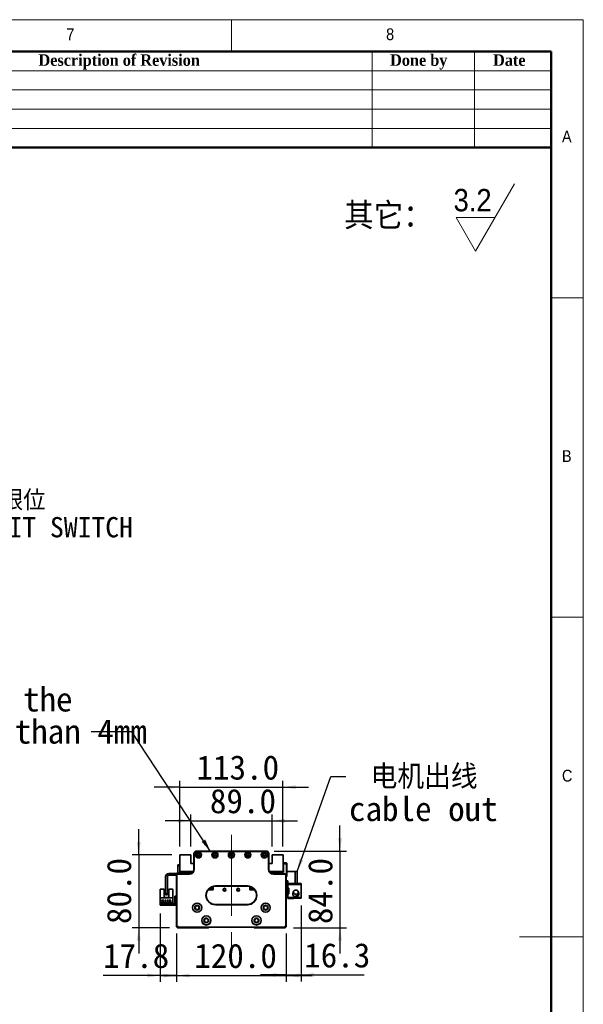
# Model space of a CAD drawing. Header units: millimetres. Extents: x 35 to 2905, y 35 to 2044.
# Tile 6 of 6: x 2288 to 2905, y 966 to 2044. Entities that reach past the tile are written whole.
import ezdxf

# ---------------------------------------------------------------- set-up
doc = ezdxf.new("R2010")
doc.units = ezdxf.units.MM
doc.header["$LTSCALE"] = 7
doc.linetypes.add('CENTERX2', pattern=[20.32, 12.7, -2.54, 2.54, -2.54])
doc.layers.add('黑色实线', color=7, linetype='Continuous')
doc.styles.add('SLDTEXTSTYLE0', font='Gothic.ttf', dxfattribs={"width": 0.913, "bigfont": 'bigfont'})
doc.styles.add('SLDTEXTSTYLE1', font='Gothic.ttf', dxfattribs={"width": 0.913})
doc.styles.add('SLDTEXTSTYLE2', font='timesbd.ttf', dxfattribs={"width": 0.933})
doc.styles.add('SLDTEXTSTYLE8', font='txt')
doc.styles.add('SLDTEXTSTYLE9', font='txt', dxfattribs={"bigfont": 'bigfont'})
doc.dimstyles.new('SLDDIMSTYLE0', dxfattribs={"dimtxt": 26.6, "dimasz": 14, "dimexe": 0, "dimexo": 0.0625, "dimgap": 6.65, "dimtad": 2, "dimdec": 1, "dimrnd": 1e-09, "dimzin": 4, "dimdsep": 46, "dimtxsty": 'SLDTEXTSTYLE8', "dimsah": 1, "dimcen": 0.09, "dimadec": 0, "dimazin": 1, "dimtfac": 1, "dimtdec": 1, "dimtmove": 0, "dimatfit": 0, "dimfxl": 0, "dimfrac": 2, "dimtolj": 1, "dimtzin": 12, "dimarcsym": 0})
doc.dimstyles.new('SLDDIMSTYLE1', dxfattribs={"dimtxt": 26.6, "dimasz": 14, "dimexe": 0, "dimexo": 0.0625, "dimgap": 6.65, "dimtad": 2, "dimdec": 1, "dimrnd": 1e-09, "dimzin": 12, "dimdsep": 46, "dimtxsty": 'SLDTEXTSTYLE8', "dimsah": 1, "dimcen": 0.09, "dimadec": 0, "dimazin": 3, "dimtfac": 1, "dimtdec": 1, "dimtmove": 0, "dimatfit": 0, "dimfxl": 0, "dimfrac": 2, "dimtolj": 1, "dimtzin": 12, "dimarcsym": 0})
doc.dimstyles.new('SLDDIMSTYLE2', dxfattribs={"dimtxt": 0.18, "dimasz": 14, "dimexe": 0, "dimexo": 0.0625, "dimgap": 0, "dimtad": 0, "dimtih": 1, "dimtoh": 1, "dimdec": 0, "dimrnd": 1e-09, "dimzin": 0, "dimdsep": 46, "dimtxsty": 'Standard', "dimsah": 1, "dimcen": 0.09, "dimadec": 0, "dimazin": 0, "dimtfac": 14, "dimtdec": 0, "dimtofl": 0, "dimtmove": 0, "dimatfit": 3, "dimfxl": 0, "dimfrac": 2, "dimtolj": 1, "dimtzin": 0, "dimarcsym": 0})

# ---------------------------------------------------------------- blocks, each defined once
blk = doc.blocks.new('SW_SFSYMBOL_0')
at = {"color": 0, "linetype": 'Continuous', "lineweight": 18}
for p, q in [((24, -36.7), (66.5, 36.8)), ((24, -36.7), (2.8, 0)), ((45.3, 0), (2.8, 0))]:
    blk.add_line(p, q, dxfattribs=at)
at = {"color": 0, "linetype": 'Continuous', "lineweight": 18, "insert": (0, 31.3), "char_height": 24.5, "attachment_point": 1, "style": 'SLDTEXTSTYLE1'}
blk.add_mtext('3.2', dxfattribs=at)
blk = doc.blocks.new('_D')
at = {"layer": '黑色实线'}
for p, q in [((2459.8, 1043.1), (2459.8, 990.1)), ((2579.8, 1043.1), (2579.8, 990.1)), ((2459.8, 997.1), (2431.8, 997.1)), ((2459.8, 997.1), (2579.8, 997.1)), ((2579.8, 997.1), (2607.8, 997.1))]:
    blk.add_line(p, q, dxfattribs=at)
for points in [[(2459.8, 997.1), (2445.8, 999.2), (2445.8, 995)], [(2579.8, 997.1), (2593.8, 995), (2593.8, 999.2)]]:
    blk.add_solid(points, dxfattribs=at)
at = {"layer": '黑色实线', "insert": (2479.2, 1032), "char_height": 26.6, "attachment_point": 1, "style": 'SLDTEXTSTYLE8'}
blk.add_mtext('120.0', dxfattribs=at)
blk = doc.blocks.new('_D_1')
at = {"layer": '黑色实线'}
for p, q in [((2442, 1065.2), (2442, 990.1)), ((2459.8, 1043.1), (2459.8, 990.1)), ((2442, 997.1), (2379.4, 997.1)), ((2442, 997.1), (2459.8, 997.1)), ((2459.8, 997.1), (2487.8, 997.1))]:
    blk.add_line(p, q, dxfattribs=at)
for points in [[(2442, 997.1), (2428, 999.2), (2428, 995)], [(2459.8, 997.1), (2473.8, 995), (2473.8, 999.2)]]:
    blk.add_solid(points, dxfattribs=at)
at = {"layer": '黑色实线', "insert": (2379.4, 1032), "char_height": 26.6, "attachment_point": 1, "style": 'SLDTEXTSTYLE8'}
blk.add_mtext('17.8', dxfattribs=at)
blk = doc.blocks.new('_D_2')
at = {"layer": '黑色实线'}
for p, q in [((2596.1, 1073.9), (2596.1, 990.7)), ((2579.8, 1043.1), (2579.8, 990.7)), ((2579.8, 997.7), (2551.8, 997.7)), ((2579.8, 997.7), (2596.1, 997.7)), ((2596.1, 997.7), (2665, 997.7))]:
    blk.add_line(p, q, dxfattribs=at)
for points in [[(2579.8, 997.7), (2565.8, 999.8), (2565.8, 995.6)], [(2596.1, 997.7), (2610.1, 995.6), (2610.1, 999.8)]]:
    blk.add_solid(points, dxfattribs=at)
at = {"layer": '黑色实线', "insert": (2599.5, 1032.6), "char_height": 26.6, "attachment_point": 1, "style": 'SLDTEXTSTYLE8'}
blk.add_mtext('16.3', dxfattribs=at)
blk = doc.blocks.new('_D_3')
at = {"layer": '黑色实线'}
for p, q in [((2638.7, 1133.4), (2638.7, 1161.4)), ((2566.7, 1133.4), (2645.7, 1133.4)), ((2638.7, 1133.4), (2638.7, 1049.4)), ((2587.7, 1049.4), (2645.7, 1049.4)), ((2638.7, 1049.4), (2638.7, 1021.4))]:
    blk.add_line(p, q, dxfattribs=at)
for points in [[(2638.7, 1133.4), (2640.8, 1147.4), (2636.6, 1147.4)], [(2638.7, 1049.4), (2636.6, 1035.4), (2640.8, 1035.4)]]:
    blk.add_solid(points, dxfattribs=at)
at = {"layer": '黑色实线', "insert": (2603.8, 1053.5), "char_height": 26.6, "attachment_point": 1, "rotation": 90, "style": 'SLDTEXTSTYLE8'}
blk.add_mtext('84.0', dxfattribs=at)
blk = doc.blocks.new('_D_4')
at = {"layer": '黑色实线'}
for p, q in [((2418.4, 1129.4), (2418.4, 1157.4)), ((2454.5, 1129.4), (2411.4, 1129.4)), ((2418.4, 1129.4), (2418.4, 1049.4)), ((2452, 1049.4), (2411.4, 1049.4)), ((2418.4, 1049.4), (2418.4, 1021.4))]:
    blk.add_line(p, q, dxfattribs=at)
for points in [[(2418.4, 1129.4), (2420.5, 1143.4), (2416.3, 1143.4)], [(2418.4, 1049.4), (2416.3, 1035.4), (2420.5, 1035.4)]]:
    blk.add_solid(points, dxfattribs=at)
at = {"layer": '黑色实线', "insert": (2383.5, 1053.5), "char_height": 26.6, "attachment_point": 1, "rotation": 90, "style": 'SLDTEXTSTYLE8'}
blk.add_mtext('80.0', dxfattribs=at)
blk = doc.blocks.new('_D_5')
at = {"layer": '黑色实线'}
for p, q in [((2475.3, 1166.6), (2447.3, 1166.6)), ((2475.3, 1138.3), (2475.3, 1173.6)), ((2475.3, 1166.6), (2564.3, 1166.6)), ((2564.3, 1138.3), (2564.3, 1173.6)), ((2564.3, 1166.6), (2592.3, 1166.6))]:
    blk.add_line(p, q, dxfattribs=at)
for points in [[(2475.3, 1166.6), (2461.3, 1168.7), (2461.3, 1164.5)], [(2564.3, 1166.6), (2578.3, 1164.5), (2578.3, 1168.7)]]:
    blk.add_solid(points, dxfattribs=at)
at = {"layer": '黑色实线', "insert": (2496.3, 1201.5), "char_height": 26.6, "attachment_point": 1, "style": 'SLDTEXTSTYLE8'}
blk.add_mtext('89.0', dxfattribs=at)
blk = doc.blocks.new('_D_6')
at = {"layer": '黑色实线'}
for p, q in [((2463.3, 1138.3), (2463.3, 1210.4)), ((2576.3, 1138.3), (2576.3, 1210.4)), ((2463.3, 1203.4), (2435.3, 1203.4)), ((2463.3, 1203.4), (2576.3, 1203.4)), ((2576.3, 1203.4), (2604.3, 1203.4))]:
    blk.add_line(p, q, dxfattribs=at)
for points in [[(2463.3, 1203.4), (2449.3, 1205.5), (2449.3, 1201.3)], [(2576.3, 1203.4), (2590.3, 1201.3), (2590.3, 1205.5)]]:
    blk.add_solid(points, dxfattribs=at)
at = {"layer": '黑色实线', "insert": (2481.6, 1238.3), "char_height": 26.6, "attachment_point": 1, "style": 'SLDTEXTSTYLE8'}
blk.add_mtext('113.0', dxfattribs=at)
blk = doc.blocks.new('SW_NOTE_3')
at = {"layer": '黑色实线', "color": 0, "char_height": 26.6, "attachment_point": 1}
for s, insert, style in [(' 电机出线', (3.6, 13.1), 'SLDTEXTSTYLE9'), ('cable out', (3.6, -22.1), 'SLDTEXTSTYLE8')]:
    blk.add_mtext(s, dxfattribs=dict(at, insert=insert, style=style))
blk = doc.blocks.new('SW_NOTE_4')
at = {"layer": '黑色实线', "color": 0, "char_height": 26.6, "attachment_point": 2, "style": 'SLDTEXTSTYLE8'}
for s, insert in [('The distance between the load plate and the ', (-409.3, 49)), ('steel belt protection belt shall be greater than 4mm', (-409.4, 13.8))]:
    blk.add_mtext(s, dxfattribs=dict(at, insert=insert))
blk = doc.blocks.new('SW_NOTE_6')
at = {"layer": '黑色实线', "color": 0, "attachment_point": 2}
for s, insert, char_height, style in [('光电负限位', (71.7, 11), 22.23, 'SLDTEXTSTYLE9'), ('NEGATIVE LIMIT SWITCH', (69.7, -18.4), 22.225, 'SLDTEXTSTYLE8')]:
    blk.add_mtext(s, dxfattribs=dict(at, insert=insert, char_height=char_height, style=style))

msp = doc.modelspace()

# ---------------------------------------------------------------- linework, layer by layer
at = {"color": 7, "linetype": 'Continuous', "lineweight": 18}
for p, q in [((2905, 2044), (35, 2044)), ((2520, 2009), (2520, 2044)), ((2905, 35), (2905, 2044)), ((70, 2009), (2870, 2009)), ((2674, 2009), (2674, 1904)), ((2786, 2009), (2786, 1904)), ((2870, 2009), (2870, 1904)), ((2870, 2009), (2870, 70)), ((2030, 1988), (2870, 1988)), ((2030, 1967), (2870, 1967)), ((2030, 1946), (2870, 1946)), ((2030, 1925), (2870, 1925)), ((2905, 1739.5), (2870, 1739.5)), ((2870, 1389.5), (2905, 1389.5)), ((2905, 1039.5), (2835, 1039.5))]:
    msp.add_line(p, q, dxfattribs=at)
at = {"color": 7, "linetype": 'Continuous', "lineweight": 50}
for p, q in [((2870, 2009), (70, 2009)), ((2870, 2009), (2870, 70)), ((2870, 1904), (2030, 1904))]:
    msp.add_line(p, q, dxfattribs=at)
at = {"color": 7, "linetype": 'Continuous', "lineweight": 35}
for p, q in [((2481.84, 1133.44), (2481.84, 1133.14)), ((2481.84, 1133.44), (2557.84, 1133.44)), ((2557.84, 1133.14), (2481.84, 1133.14)), ((2557.84, 1133.44), (2557.84, 1133.14)), ((2463.34, 1129.44), (2463.34, 1110.94)), ((2475.34, 1129.44), (2463.34, 1129.44)), ((2475.34, 1119.94), (2475.34, 1129.44)), ((2478.82, 1130.64), (2478.82, 1128.64)), ((2478.82, 1130.64), (2478.85, 1130.64)), ((2478.82, 1128.64), (2478.84, 1128.64)), ((2478.84, 1113.44), (2478.84, 1130.44)), ((2478.84, 1130.44), (2479.14, 1130.44)), ((2479.14, 1130.44), (2479.14, 1113.44)), ((2560.84, 1130.44), (2560.54, 1130.44)), ((2560.54, 1113.44), (2560.54, 1130.44)), ((2560.83, 1130.64), (2560.86, 1130.64)), ((2560.84, 1130.44), (2560.84, 1113.44)), ((2560.86, 1128.64), (2560.84, 1128.64)), ((2560.86, 1130.64), (2560.86, 1128.64)), ((2564.34, 1129.44), (2564.34, 1119.94)), ((2576.34, 1129.44), (2564.34, 1129.44)), ((2576.34, 1110.94), (2576.34, 1129.44)), ((2461.34, 1118.44), (2463.34, 1118.44)), ((2461.34, 1117.44), (2461.34, 1118.44)), ((2461.34, 1117.44), (2461.34, 1110.44)), ((2463.34, 1117.44), (2461.34, 1117.44)), ((2463.34, 1110.94), (2478.17, 1110.94)), ((2463.34, 1110.94), (2463.34, 1110.44)), ((2464.34, 1109.94), (2465.34, 1110.94)), ((2478.84, 1119.94), (2475.34, 1119.94)), ((2476.27, 1110.94), (2476.47, 1110.74)), ((2479.14, 1113.44), (2478.84, 1113.44)), ((2560.84, 1113.44), (2560.54, 1113.44)), ((2564.34, 1119.94), (2560.84, 1119.94)), ((2561.51, 1110.94), (2576.34, 1110.94)), ((2563.42, 1110.94), (2563.21, 1110.74)), ((2575.34, 1109.94), (2574.34, 1110.94)), ((2576.34, 1120.44), (2580.04, 1120.44)), ((2580.04, 1119.44), (2576.34, 1119.44)), ((2576.34, 1117.94), (2576.84, 1117.94)), ((2576.84, 1110.94), (2576.34, 1110.94)), ((2576.84, 1117.94), (2576.84, 1109.94)), ((2580.04, 1119.44), (2580.04, 1120.44)), ((2580.04, 1120.44), (2580.34, 1120.14)), ((2580.04, 1106.44), (2580.04, 1119.44)), ((2580.34, 1119.32), (2580.04, 1119.44)), ((2580.34, 1120.14), (2580.34, 1119.32)), ((2580.34, 1119.32), (2580.34, 1106.57)), ((2589.74, 1110.94), (2580.34, 1110.94)), ((2589.74, 1097.94), (2589.74, 1110.94)), ((2589.74, 1110.94), (2591.74, 1110.94)), ((2591.74, 1110.94), (2591.74, 1097.94)), ((2447.84, 1105.44), (2447.84, 1086.44)), ((2449.84, 1105.44), (2449.84, 1086.44)), ((2459.84, 1108.94), (2451.34, 1108.94)), ((2459.84, 1106.94), (2451.34, 1106.94)), ((2460.14, 1106.94), (2459.84, 1106.94)), ((2459.84, 1051.94), (2459.84, 1106.94)), ((2460.14, 1106.94), (2460.14, 1052.07)), ((2461.34, 1108.14), (2461.34, 1108.44)), ((2461.34, 1108.44), (2473.84, 1108.44)), ((2473.84, 1108.14), (2461.34, 1108.14)), ((2464.34, 1109.94), (2464.34, 1108.44)), ((2464.94, 1108.89), (2465.89, 1109.84)), ((2464.94, 1108.44), (2464.94, 1108.89)), ((2477.31, 1109.84), (2465.89, 1109.84)), ((2473.84, 1108.14), (2473.84, 1108.44)), ((2477.84, 1110.44), (2477.18, 1110.44)), ((2562.5, 1110.44), (2561.84, 1110.44)), ((2573.79, 1109.84), (2562.37, 1109.84)), ((2565.84, 1108.44), (2565.84, 1108.14)), ((2565.84, 1108.44), (2578.34, 1108.44)), ((2578.34, 1108.14), (2565.84, 1108.14)), ((2573.79, 1109.84), (2574.74, 1108.89)), ((2574.74, 1108.44), (2574.74, 1108.89)), ((2576.84, 1109.94), (2575.34, 1109.94)), ((2575.34, 1108.44), (2575.34, 1109.94)), ((2578.34, 1108.44), (2578.34, 1108.14)), ((2579.84, 1106.94), (2579.54, 1106.94)), ((2579.54, 1052.07), (2579.54, 1106.94)), ((2579.84, 1106.94), (2579.84, 1051.94)), ((2579.84, 1106.44), (2580.04, 1106.44)), ((2580.04, 1105.44), (2579.84, 1105.44)), ((2581.74, 1100.94), (2579.84, 1100.94)), ((2580.34, 1106.57), (2580.04, 1106.44)), ((2580.04, 1105.44), (2580.04, 1106.44)), ((2580.34, 1105.74), (2580.04, 1105.44)), ((2580.34, 1106.57), (2580.34, 1105.74)), ((2581.74, 1097.94), (2581.74, 1100.94)), ((2442.04, 1091.64), (2446.34, 1091.64)), ((2442.04, 1091.64), (2442.04, 1082.34)), ((2446.34, 1082.64), (2446.34, 1091.64)), ((2451.34, 1091.64), (2451.34, 1082.64)), ((2451.34, 1091.64), (2455.64, 1091.64)), ((2455.64, 1091.64), (2455.64, 1082.34)), ((2494.42, 1091.04), (2499.84, 1091.04)), ((2494.49, 1091.14), (2499.84, 1091.14)), ((2497.1, 1091.44), (2494.74, 1091.44)), ((2497.74, 1092.08), (2497.1, 1091.44)), ((2497.24, 1091.44), (2497.1, 1091.44)), ((2497.24, 1091.44), (2498.34, 1092.54)), ((2497.74, 1092.08), (2497.74, 1093.82)), ((2498.34, 1092.54), (2498.34, 1094.11)), ((2499.84, 1091.04), (2499.84, 1094.62)), ((2502.34, 1095.24), (2537.34, 1095.24)), ((2502.34, 1095.24), (2502.34, 1094.94)), ((2537.34, 1094.94), (2502.34, 1094.94)), ((2537.34, 1095.24), (2537.34, 1094.94)), ((2539.84, 1094.62), (2539.84, 1091.04)), ((2539.84, 1091.14), (2545.19, 1091.14)), ((2539.84, 1091.04), (2545.26, 1091.04)), ((2540.84, 1094.31), (2540.84, 1091.14)), ((2541.64, 1093.97), (2541.64, 1092.24)), ((2541.64, 1092.24), (2542.44, 1091.44)), ((2541.94, 1092.08), (2541.94, 1093.82)), ((2542.58, 1091.44), (2541.94, 1092.08)), ((2542.58, 1091.44), (2542.44, 1091.44)), ((2544.94, 1091.44), (2542.58, 1091.44)), ((2589.74, 1097.94), (2581.74, 1097.94)), ((2581.74, 1097.94), (2581.74, 1096.74)), ((2581.74, 1092.74), (2581.74, 1096.74)), ((2581.74, 1096.74), (2596.14, 1096.74)), ((2581.74, 1092.74), (2581.74, 1092.24)), ((2582.74, 1092.74), (2581.74, 1092.74)), ((2581.74, 1092.24), (2581.74, 1087.24)), ((2582.74, 1092.24), (2581.74, 1092.24)), ((2582.74, 1086.74), (2582.74, 1092.74)), ((2587.74, 1097.94), (2587.74, 1097.74)), ((2596.14, 1097.74), (2587.74, 1097.74)), ((2591.74, 1097.94), (2589.74, 1097.94)), ((2596.14, 1097.74), (2596.14, 1096.74)), ((2596.14, 1096.74), (2596.14, 1082.74)), ((2442.04, 1082.34), (2442.04, 1076.14)), ((2455.64, 1082.34), (2442.04, 1082.34)), ((2445.78, 1079.69), (2443.28, 1079.69)), ((2443.28, 1079.69), (2443.28, 1079.39)), ((2443.28, 1079.39), (2445.78, 1079.39)), ((2445.78, 1079.39), (2445.78, 1079.69)), ((2451.34, 1082.64), (2446.34, 1082.64)), ((2446.82, 1079.69), (2446.82, 1079.39)), ((2448.32, 1079.69), (2446.82, 1079.69)), ((2446.82, 1079.39), (2448.32, 1079.39)), ((2447.84, 1086.44), (2449.84, 1086.44)), ((2447.84, 1085.44), (2447.84, 1086.44)), ((2449.84, 1085.44), (2447.84, 1085.44)), ((2448.32, 1079.39), (2448.32, 1079.69)), ((2450.86, 1079.69), (2449.36, 1079.69)), ((2449.36, 1079.69), (2449.36, 1079.39)), ((2449.36, 1079.39), (2450.86, 1079.39)), ((2449.84, 1086.44), (2449.84, 1085.44)), ((2450.86, 1079.39), (2450.86, 1079.69)), ((2451.9, 1079.69), (2451.9, 1079.39)), ((2453.4, 1079.69), (2451.9, 1079.69)), ((2451.9, 1079.39), (2453.4, 1079.39)), ((2453.4, 1079.39), (2453.4, 1079.69)), ((2455.64, 1076.14), (2455.64, 1082.34)), ((2457.84, 1084.14), (2459.84, 1084.14)), ((2457.84, 1083.14), (2457.84, 1084.14)), ((2459.84, 1083.14), (2457.84, 1083.14)), ((2457.84, 1075.14), (2457.84, 1083.14)), ((2581.74, 1086.74), (2581.74, 1087.24)), ((2581.74, 1087.24), (2582.74, 1087.24)), ((2581.74, 1082.74), (2581.74, 1086.74)), ((2581.74, 1086.74), (2582.74, 1086.74)), ((2581.74, 1082.74), (2581.74, 1081.54)), ((2596.14, 1082.74), (2581.74, 1082.74)), ((2587.74, 1081.54), (2581.74, 1081.54)), ((2587.19, 1087.54), (2587.09, 1086.74)), ((2587.42, 1088.18), (2587.29, 1087.86)), ((2587.3, 1088.32), (2587.34, 1088.33)), ((2587.34, 1085.15), (2587.3, 1085.16)), ((2587.46, 1088.16), (2587.33, 1088.22)), ((2587.34, 1088.33), (2587.72, 1088.91)), ((2587.5, 1088.25), (2587.34, 1088.33)), ((2587.74, 1081.74), (2596.14, 1081.74)), ((2587.74, 1081.74), (2587.74, 1081.54)), ((2592.63, 1087.3), (2592.66, 1087.32)), ((2596.14, 1082.74), (2596.14, 1081.74)), ((2442.04, 1074.14), (2442.04, 1076.14)), ((2442.04, 1076.14), (2443.04, 1076.14)), ((2443.04, 1074.14), (2442.04, 1074.14)), ((2455.34, 1077.44), (2442.34, 1077.44)), ((2442.34, 1077.44), (2442.34, 1076.74)), ((2442.34, 1076.74), (2455.34, 1076.74)), ((2443.04, 1076.14), (2443.04, 1074.14)), ((2456.84, 1076.14), (2443.04, 1076.14)), ((2456.84, 1074.14), (2443.04, 1074.14)), ((2455.34, 1076.74), (2455.34, 1077.44)), ((2456.84, 1076.14), (2456.84, 1074.14)), ((2457.84, 1075.14), (2459.84, 1075.14)), ((2457.84, 1074.14), (2457.84, 1075.14)), ((2459.84, 1074.14), (2457.84, 1074.14)), ((2502.34, 1074.94), (2537.34, 1074.94)), ((2502.34, 1074.94), (2502.34, 1074.64)), ((2537.34, 1074.64), (2502.34, 1074.64)), ((2537.34, 1074.94), (2537.34, 1074.64)), ((2460.14, 1052.07), (2459.84, 1051.94)), ((2461.84, 1049.94), (2459.84, 1051.94)), ((2459.84, 1050.44), (2459.84, 1051.94)), ((2460.84, 1049.44), (2459.84, 1050.44)), ((2460.14, 1052.07), (2461.97, 1050.24)), ((2494.84, 1049.44), (2460.84, 1049.44)), ((2461.97, 1050.24), (2461.84, 1049.94)), ((2577.84, 1049.94), (2461.84, 1049.94)), ((2461.97, 1050.24), (2577.72, 1050.24)), ((2494.84, 1049.44), (2495.34, 1049.94)), ((2544.84, 1049.44), (2544.34, 1049.94)), ((2578.84, 1049.44), (2544.84, 1049.44)), ((2577.72, 1050.24), (2579.54, 1052.07)), ((2577.72, 1050.24), (2577.84, 1049.94)), ((2579.84, 1051.94), (2577.84, 1049.94)), ((2578.84, 1049.44), (2579.84, 1050.44)), ((2579.54, 1052.07), (2579.84, 1051.94)), ((2579.84, 1050.44), (2579.84, 1051.94))]:
    msp.add_line(p, q, dxfattribs=at)
at = {"color": 7, "linetype": 'Continuous', "lineweight": 35, "flags": 128}
msp.add_lwpolyline([(2456.84, 1074.14), (2457.43, 1074.2), (2457.84, 1074.31)], dxfattribs=at)
at = {"color": 7, "linetype": 'Continuous', "lineweight": 35}
for centre, radius in [((2483.84, 1129.19), 3.25), ((2501.84, 1129.19), 3.25), ((2519.84, 1129.19), 3.25), ((2537.84, 1129.19), 3.25), ((2555.84, 1129.19), 3.25), ((2483.84, 1129.19), 3), ((2483.84, 1129.19), 1.6), ((2483.84, 1129.19), 1.25), ((2501.84, 1129.19), 3), ((2501.84, 1129.19), 1.6), ((2501.84, 1129.19), 1.25), ((2519.84, 1129.19), 3), ((2519.84, 1129.19), 1.6), ((2519.84, 1129.19), 1.25), ((2537.84, 1129.19), 3), ((2537.84, 1129.19), 1.6), ((2537.84, 1129.19), 1.25), ((2555.84, 1129.19), 3), ((2555.84, 1129.19), 1.6), ((2555.84, 1129.19), 1.25), ((2512.34, 1091.14), 1.53), ((2512.34, 1091.14), 1.25), ((2527.34, 1091.14), 1.53), ((2527.34, 1091.14), 1.25), ((2482.34, 1071.47), 5.03), ((2482.34, 1071.47), 5), ((2482.34, 1071.47), 2.65), ((2482.34, 1071.47), 2.1), ((2557.34, 1071.47), 5.03), ((2557.34, 1071.47), 5), ((2557.34, 1071.47), 2.65), ((2557.34, 1071.47), 2.1), ((2492.34, 1057.47), 5.03), ((2492.34, 1057.47), 5), ((2492.34, 1057.47), 2.65), ((2492.34, 1057.47), 2.1), ((2547.34, 1057.47), 5.03), ((2547.34, 1057.47), 5), ((2547.34, 1057.47), 2.65), ((2547.34, 1057.47), 2.1)]:
    msp.add_circle(centre, radius, dxfattribs=at)
for centre, radius, start, end in [((2481.84, 1130.44), 3, 90, 180), ((2481.84, 1130.44), 2.7, 90, 180), ((2557.84, 1130.44), 3, 0, 90), ((2557.84, 1130.44), 2.7, 0, 90), ((2473.84, 1113.44), 5.3, 270, 0), ((2473.84, 1113.44), 5, 270, 0), ((2565.84, 1113.44), 5.3, 180, 270), ((2565.84, 1113.44), 5, 180, 270), ((2451.34, 1105.44), 3.5, 90, 180), ((2451.34, 1105.44), 1.5, 90, 180), ((2459.84, 1110.44), 1.5, 270, 0), ((2461.34, 1106.94), 1.5, 90, 180), ((2461.34, 1106.94), 1.2, 90, 180), ((2459.84, 1110.44), 3.5, 325.1501, 0), ((2477.18, 1111.44), 1, 224.99989, 270), ((2562.5, 1111.44), 1, 270, 315.00006), ((2578.34, 1106.94), 1.5, 0, 90), ((2578.34, 1106.94), 1.2, 0, 90), ((2502.34, 1084.94), 10.3, 90, 270), ((2502.34, 1084.94), 10, 90, 270), ((2537.34, 1084.94), 10.3, 270, 90), ((2537.34, 1084.94), 10, 270, 90), ((2590.34, 1086.74), 3.45, 0, 47.89891), ((2590.34, 1086.74), 3.4, 207.88541, 44.31348), ((2590.34, 1086.74), 3.45, 237.57421, 0), ((2590.34, 1086.74), 2.5, 274.06825, 11.05475), ((2590.34, 1086.74), 2.6, 277.27427, 10.90897), ((2456.84, 1077.14), 1, 270, 0)]:
    msp.add_arc(centre, radius, start, end, dxfattribs=at)
for points, knots in [([(2588.17, 1089.67), (2587.99, 1089.31), (2587.65, 1088.65), (2587.19, 1087.59), (2586.97, 1086.77), (2586.92, 1086.1), (2587.02, 1085.54), (2587.24, 1084.94), (2587.7, 1084.34), (2588.38, 1083.9), (2589.11, 1083.67), (2589.87, 1083.66), (2590.58, 1083.9), (2590.76, 1084.02), (2590.71, 1084.06), (2590.69, 1084.07)], [0, 0, 0, 0, 0.180096, 0.3300055, 0.4496466, 0.5397486, 0.5746271, 0.6053243, 0.6784028, 0.7214105, 0.7619859, 0.8291659, 0.8886692, 0.9606029, 1, 1, 1, 1]), ([(2591.73, 1090.51), (2591.98, 1090.28), (2592.48, 1089.82), (2592.88, 1088.9), (2592.92, 1087.98), (2592.64, 1087.19), (2592.13, 1086.57), (2591.44, 1086.16), (2590.63, 1085.99), (2589.79, 1086.1), (2589.01, 1086.47), (2588.39, 1087.07), (2588, 1087.83), (2587.92, 1088.68), (2588.02, 1089.44), (2588.36, 1090.03), (2588.9, 1090.45), (2589.63, 1090.7), (2590.38, 1090.77), (2590.92, 1090.8), (2591.18, 1090.79), (2591.26, 1090.79), (2591.29, 1090.78), (2591.36, 1090.75), (2591.52, 1090.66), (2591.65, 1090.56), (2591.73, 1090.51)], [0, 0, 0, 0, 0.0648169, 0.1297793, 0.1897321, 0.242619, 0.2944125, 0.3462427, 0.3987243, 0.4521994, 0.5066008, 0.5614519, 0.616052, 0.6697727, 0.7270682, 0.7653757, 0.8036913, 0.8589088, 0.914229, 0.949554, 0.9640009, 0.9648509, 0.9657588, 0.9687101, 0.9805281, 1, 1, 1, 1]), ([(2592.57, 1085.6), (2592.67, 1085.85), (2592.86, 1086.32), (2592.91, 1086.83), (2592.82, 1087.13), (2592.79, 1087.22)], [0, 0, 0, 0, 0.43597607, 0.8267396, 1, 1, 1, 1])]:
    msp.add_open_spline(points, degree=3, knots=knots, dxfattribs=at)
at = {"layer": '黑色实线', "linetype": 'CENTERX2', "lineweight": 18}
msp.add_line((2519.84, 1151.39), (2519.84, 1007.49), dxfattribs=at)

# ---------------------------------------------------------------- block references
at = {"color": 7, "linetype": 'Continuous', "lineweight": 18}
msp.add_blockref('SW_SFSYMBOL_0', (2763.03, 1827.32), dxfattribs=at)
at = {"layer": '黑色实线', "color": 7}
msp.add_blockref('SW_NOTE_6', (2183.56, 1517.67), dxfattribs=at)
at = {"layer": '黑色实线'}
for name, p in [('SW_NOTE_4', (2366.25, 1263.92)), ('SW_NOTE_3', (2644.94, 1214.99))]:
    msp.add_blockref(name, p, dxfattribs=at)

# ---------------------------------------------------------------- texts
at = {"color": 7, "linetype": 'Continuous', "lineweight": 0}
for s, insert, char_height, attachment_point, style in [('7', (2339.17, 2034.52), 12.96, 1, 'SLDTEXTSTYLE1'), ('8', (2689.17, 2034.52), 12.96, 1, 'SLDTEXTSTYLE1'), ('Description of Revision', (2397.01, 2006.1), 12.6, 2, 'SLDTEXTSTYLE2'), ('Done by', (2724.88, 2006.1), 12.6, 2, 'SLDTEXTSTYLE2'), ('Date', (2824, 2006.1), 12.6, 2, 'SLDTEXTSTYLE2'), ('A', (2881.67, 1922.52), 12.96, 1, 'SLDTEXTSTYLE1'), ('B', (2881.67, 1572.52), 12.96, 1, 'SLDTEXTSTYLE1'), ('C', (2881.67, 1222.52), 12.96, 1, 'SLDTEXTSTYLE1')]:
    msp.add_mtext(s, dxfattribs=dict(at, insert=insert, char_height=char_height, attachment_point=attachment_point, style=style))
at = {"color": 7, "linetype": 'Continuous', "lineweight": 18, "insert": (2643.32, 1843.08), "char_height": 25.929, "attachment_point": 1, "style": 'SLDTEXTSTYLE0'}
msp.add_mtext('其它：', dxfattribs=at)

# ---------------------------------------------------------------- dimensions: what is measured, and where the dimension line sits
at = {"layer": '黑色实线'}
for base, p1, p2, dimstyle, picture, middle in [((2576.34, 1203.44), (2463.34, 1129.44), (2576.34, 1129.44), 'SLDDIMSTYLE0', '_D_6', (2523.97, 1203.44)), ((2564.34, 1166.56), (2475.34, 1129.44), (2564.34, 1129.44), 'SLDDIMSTYLE0', '_D_5', (2529.1, 1166.56)), ((2596.14, 997.71), (2579.84, 1051.94), (2596.14, 1082.74), 'SLDDIMSTYLE1', '_D_2', (2632.23, 997.71)), ((2459.84, 997.08), (2442.04, 1074.14), (2459.84, 1051.94), 'SLDDIMSTYLE1', '_D_1', (2412.12, 997.08)), ((2579.84, 997.08), (2459.84, 1051.94), (2579.84, 1051.94), 'SLDDIMSTYLE0', '_D', (2521.55, 997.08))]:
    dim = msp.add_linear_dim(base=base, p1=p1, p2=p2, dimstyle=dimstyle, dxfattribs=at)
    dim.commit()
    dim.dimension.update_dxf_attribs({"geometry": picture, "text_midpoint": middle, "dimtype": 160})
for base, p1, p2, picture, middle in [((2418.36, 1049.44), (2463.34, 1129.44), (2460.84, 1049.44), '_D_4', (2418.36, 1086.31)), ((2638.66, 1049.44), (2557.84, 1133.44), (2578.84, 1049.44), '_D_3', (2638.66, 1086.31))]:
    dim = msp.add_linear_dim(base=base, p1=p1, p2=p2, angle=90, dimstyle='SLDDIMSTYLE0', dxfattribs=at)
    dim.commit()
    dim.dimension.update_dxf_attribs({"geometry": picture, "text_midpoint": middle, "dimtype": 160})

# ---------------------------------------------------------------- leaders
for points in [[(2496.93, 1133.14), (2410.7, 1263.92), (2366.25, 1263.92)], [(2591.74, 1110.94), (2628.53, 1214.99), (2644.94, 1214.99)]]:
    msp.add_leader(points, dimstyle='SLDDIMSTYLE2', dxfattribs=at)

doc.saveas('drawing.dxf')
